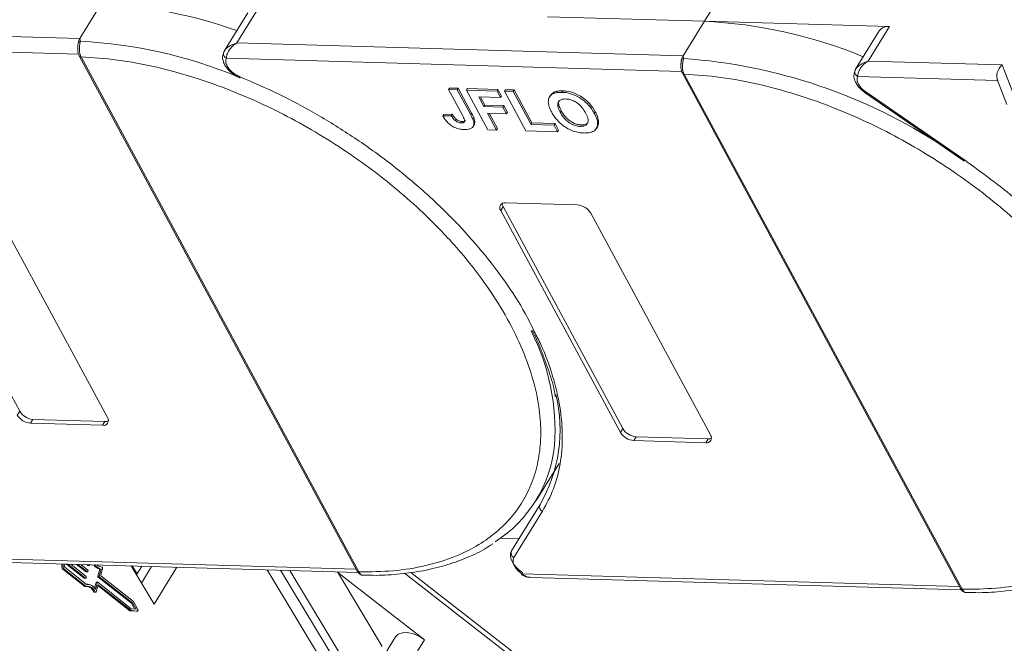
# Model space of a CAD drawing. Header units: millimetres. Extents: x 2552 to 4022, y 535 to 1568.
# Tile 36 of 47: x 3485 to 3547, y 1408 to 1448. Entities that reach past the tile are written whole.
import ezdxf

# ---------------------------------------------------------------- set-up
doc = ezdxf.new("R2010")
doc.units = ezdxf.units.MM

msp = doc.modelspace()

# ---------------------------------------------------------------- linework, layer by layer
at = {"color": 7, "linetype": 'Continuous', "lineweight": 15}
for p, q in [((3528.196, 1447.807), (3529.545, 1449.996)), ((3489.919, 1448.908), (3488.569, 1446.718)), ((3498.526, 1446.432), (3499.876, 1448.621)), ((3499.227, 1448.35), (3497.726, 1445.916)), ((3518.239, 1448.093), (3528.196, 1447.807)), ((3488.569, 1446.718), (3460.249, 1447.532)), ((3528.196, 1447.807), (3526.846, 1445.618)), ((3539.943, 1447.469), (3528.196, 1447.807)), ((3538.594, 1445.28), (3539.943, 1447.469)), ((3488.569, 1446.718), (3488.598, 1446.544)), ((3539.294, 1447.198), (3537.794, 1444.764)), ((3459.582, 1446.561), (3488.477, 1445.73)), ((3526.846, 1445.618), (3498.526, 1446.432)), ((3488.526, 1445.606), (3506.167, 1412.911)), ((3488.635, 1445.553), (3488.636, 1445.552)), ((3488.636, 1445.552), (3506.278, 1412.857)), ((3497.741, 1445.939), (3497.671, 1445.766)), ((3497.859, 1445.461), (3526.753, 1444.63)), ((3526.846, 1445.618), (3526.875, 1445.443)), ((3537.81, 1444.789), (3537.738, 1444.616)), ((3547.104, 1445.035), (3538.594, 1445.28)), ((3547.768, 1443.283), (3547.104, 1445.035)), ((3526.802, 1444.505), (3544.444, 1411.811)), ((3526.912, 1444.453), (3526.913, 1444.451)), ((3526.913, 1444.451), (3544.555, 1411.757)), ((3537.926, 1444.309), (3546.808, 1444.054)), ((3512.024, 1443.568), (3511.964, 1443.471)), ((3512.024, 1443.568), (3512.573, 1443.552)), ((3512.513, 1443.455), (3512.573, 1443.552)), ((3512.573, 1443.552), (3513.429, 1441.967)), ((3513.099, 1443.438), (3513.159, 1443.535)), ((3513.159, 1443.535), (3515.1, 1443.479)), ((3546.787, 1444.11), (3547.385, 1442.532)), ((3511.964, 1443.471), (3512.842, 1441.843)), ((3512.513, 1443.455), (3511.964, 1443.471)), ((3513.369, 1441.869), (3512.513, 1443.455)), ((3513.099, 1443.438), (3514.456, 1440.923)), ((3515.04, 1443.382), (3513.099, 1443.438)), ((3513.875, 1443.003), (3515.266, 1442.963)), ((3514.205, 1442.39), (3513.875, 1443.003)), ((3513.989, 1443), (3514.265, 1442.488)), ((3515.04, 1443.382), (3515.1, 1443.479)), ((3515.266, 1442.963), (3515.04, 1443.382)), ((3515.1, 1443.479), (3515.326, 1443.06)), ((3515.266, 1442.963), (3515.326, 1443.06)), ((3515.516, 1443.368), (3515.576, 1443.466)), ((3515.516, 1443.368), (3516.873, 1440.853)), ((3516.065, 1443.353), (3515.516, 1443.368)), ((3515.576, 1443.466), (3516.125, 1443.45)), ((3516.065, 1443.353), (3516.125, 1443.45)), ((3517.196, 1441.257), (3516.065, 1443.353)), ((3516.125, 1443.45), (3517.256, 1441.354)), ((3518.431, 1443.103), (3518.372, 1443.006)), ((3518.668, 1443.311), (3518.608, 1443.214)), ((3519.217, 1443.393), (3519.157, 1443.296)), ((3538.393, 1443.276), (3544.67, 1438.956)), ((3544.718, 1439.001), (3538.442, 1443.321)), ((3514.205, 1442.39), (3514.265, 1442.488)), ((3515.414, 1442.356), (3514.205, 1442.39)), ((3514.265, 1442.488), (3515.474, 1442.453)), ((3515.414, 1442.356), (3515.474, 1442.453)), ((3515.64, 1441.936), (3515.414, 1442.356)), ((3515.474, 1442.453), (3515.7, 1442.034)), ((3511.604, 1441.798), (3511.664, 1441.896)), ((3512.136, 1441.815), (3511.604, 1441.798)), ((3511.664, 1441.896), (3512.196, 1441.912)), ((3512.196, 1441.912), (3512.136, 1441.815)), ((3513.429, 1441.967), (3513.369, 1441.869)), ((3514.431, 1441.971), (3515.64, 1441.936)), ((3515.005, 1440.907), (3514.431, 1441.971)), ((3514.546, 1441.968), (3515.065, 1441.004)), ((3515.64, 1441.936), (3515.7, 1442.034)), ((3519.11, 1442.128), (3519.05, 1442.03)), ((3521.274, 1442.06), (3521.214, 1441.963)), ((3512.439, 1441.597), (3512.379, 1441.5)), ((3512.808, 1441.45), (3512.748, 1441.353)), ((3513.524, 1441.138), (3513.584, 1441.235)), ((3513.624, 1441.49), (3513.564, 1441.393)), ((3515.005, 1440.907), (3515.065, 1441.004)), ((3517.196, 1441.257), (3517.256, 1441.354)), ((3518.661, 1441.215), (3517.196, 1441.257)), ((3517.256, 1441.354), (3518.721, 1441.312)), ((3518.661, 1441.215), (3518.721, 1441.312)), ((3518.887, 1440.795), (3518.661, 1441.215)), ((3518.721, 1441.312), (3518.947, 1440.893)), ((3520.389, 1441.232), (3520.329, 1441.135)), ((3521.345, 1441.01), (3521.405, 1441.107)), ((3514.456, 1440.923), (3515.005, 1440.907)), ((3516.873, 1440.853), (3518.887, 1440.795)), ((3518.887, 1440.795), (3518.947, 1440.893)), ((3477.144, 1437.142), (3484.744, 1423.058)), ((3482.707, 1436.735), (3490.307, 1422.65)), ((3515.421, 1436.042), (3515.271, 1435.799)), ((3515.421, 1436.042), (3523.021, 1421.957)), ((3515.571, 1436.285), (3520.142, 1436.154)), ((3522.871, 1421.714), (3515.271, 1435.799)), ((3520.984, 1435.634), (3528.584, 1421.55)), ((3484.744, 1423.058), (3484.594, 1422.814)), ((3485.437, 1422.295), (3485.587, 1422.538)), ((3490.007, 1422.164), (3485.437, 1422.295)), ((3485.587, 1422.538), (3490.157, 1422.407)), ((3490.157, 1422.407), (3490.007, 1422.164)), ((3523.021, 1421.957), (3522.871, 1421.714)), ((3523.714, 1421.195), (3523.864, 1421.438)), ((3528.284, 1421.063), (3523.714, 1421.195)), ((3523.864, 1421.438), (3528.434, 1421.306)), ((3528.434, 1421.306), (3528.284, 1421.063)), ((3517.519, 1417.391), (3518.973, 1419.751)), ((3517.772, 1417.135), (3515.96, 1414.194)), ((3517.92, 1416.708), (3516.108, 1413.767)), ((3515.251, 1415), (3516.435, 1414.966)), ((3506.1, 1413.035), (3478.357, 1413.832)), ((3478.908, 1413.611), (3506.226, 1412.826)), ((3487.449, 1413.366), (3487.429, 1413.296)), ((3487.512, 1413.297), (3487.429, 1413.296)), ((3487.487, 1413.04), (3487.57, 1413.042)), ((3487.487, 1413.04), (3488.889, 1411.934)), ((3487.531, 1413.363), (3487.512, 1413.297)), ((3487.57, 1413.042), (3488.972, 1411.936)), ((3487.583, 1413.242), (3487.617, 1413.361)), ((3488.983, 1412.068), (3487.602, 1413.156)), ((3487.706, 1413.358), (3488.846, 1412.459)), ((3487.795, 1413.356), (3488.93, 1412.461)), ((3488.962, 1412.576), (3487.98, 1413.35)), ((3488.353, 1413.34), (3488.96, 1412.861)), ((3488.442, 1413.337), (3489.043, 1412.863)), ((3489.076, 1412.978), (3488.627, 1413.332)), ((3489, 1413.321), (3489.073, 1413.263)), ((3489.069, 1412.878), (3489.085, 1412.935)), ((3489.157, 1413.265), (3489.073, 1413.263)), ((3489.082, 1413.26), (3489.165, 1413.262)), ((3489.089, 1413.318), (3489.157, 1413.265)), ((3489.182, 1413.28), (3489.192, 1413.315)), ((3489.828, 1413.035), (3489.702, 1412.592)), ((3489.911, 1413.037), (3489.786, 1412.593)), ((3489.911, 1413.037), (3489.828, 1413.035)), ((3489.889, 1412.652), (3490.006, 1413.068)), ((3491.813, 1413.24), (3493.279, 1410.807)), ((3492.196, 1412.728), (3491.889, 1413.238)), ((3492.196, 1412.728), (3492.499, 1413.22)), ((3492.466, 1412.155), (3493.112, 1413.203)), ((3493.279, 1410.807), (3494.727, 1413.156)), ((3500.443, 1412.992), (3504.326, 1406.549)), ((3501.302, 1412.967), (3505.829, 1405.455)), ((3506.256, 1405.704), (3501.89, 1412.95)), ((3488.93, 1412.461), (3488.846, 1412.459)), ((3488.855, 1412.456), (3488.938, 1412.458)), ((3488.955, 1412.476), (3488.972, 1412.533)), ((3489.043, 1412.863), (3488.96, 1412.861)), ((3488.969, 1412.858), (3489.052, 1412.86)), ((3489.786, 1412.593), (3489.702, 1412.592)), ((3489.795, 1412.551), (3489.712, 1412.549)), ((3489.712, 1412.549), (3491.842, 1410.87)), ((3489.795, 1412.551), (3491.926, 1410.871)), ((3491.972, 1410.975), (3489.898, 1412.61)), ((3492.144, 1412.69), (3492.196, 1412.728)), ((3504.907, 1412.864), (3507.756, 1408.137)), ((3510.434, 1408.549), (3504.927, 1412.831)), ((3506.278, 1412.857), (3506.278, 1412.856)), ((3509.17, 1412.771), (3527.174, 1398.77)), ((3527.696, 1398.732), (3509.57, 1412.828)), ((3544.377, 1411.934), (3516.634, 1412.732)), ((3517.185, 1412.511), (3544.503, 1411.725)), ((3488.889, 1411.934), (3488.972, 1411.936)), ((3489.061, 1412.078), (3488.978, 1412.076)), ((3489.589, 1412.19), (3489.489, 1411.834)), ((3489.672, 1412.191), (3489.547, 1411.748)), ((3489.589, 1412.19), (3489.672, 1412.191)), ((3489.593, 1411.605), (3489.719, 1412.05)), ((3489.689, 1412.209), (3489.606, 1412.208)), ((3491.828, 1410.527), (3489.698, 1412.206)), ((3489.703, 1411.994), (3491.727, 1410.399)), ((3489.719, 1412.05), (3491.81, 1410.401)), ((3544.555, 1411.757), (3544.555, 1411.755)), ((3489.528, 1411.593), (3489.445, 1411.592)), ((3489.476, 1411.568), (3489.559, 1411.569)), ((3491.727, 1410.399), (3491.81, 1410.401)), ((3491.727, 1410.399), (3492.133, 1410.366)), ((3491.81, 1410.401), (3492.216, 1410.367)), ((3492.127, 1410.502), (3491.828, 1410.527)), ((3491.926, 1410.871), (3491.842, 1410.87)), ((3491.842, 1410.87), (3492.038, 1410.51)), ((3491.926, 1410.871), (3492.127, 1410.502)), ((3492.246, 1410.473), (3491.972, 1410.975)), ((3492.216, 1410.367), (3492.133, 1410.366)), ((3492.133, 1410.366), (3492.135, 1410.366)), ((3492.135, 1410.366), (3492.218, 1410.367)), ((3508.604, 1408.744), (3507.105, 1406.311)), ((3508.934, 1406.116), (3510.434, 1408.549))]:
    msp.add_line(p, q, dxfattribs=at)
at = {"color": 7, "linetype": 'Continuous', "lineweight": 15, "flags": 128}
for points in [[(3498.71, 1444.291), (3498.709, 1444.254), (3498.714, 1444.227), (3498.725, 1444.212), (3498.733, 1444.209)], [(3538.442, 1443.321), (3538.419, 1443.296), (3538.403, 1443.28), (3538.394, 1443.276), (3538.393, 1443.276)], [(3544.67, 1438.956), (3544.67, 1438.956), (3544.679, 1438.96), (3544.695, 1438.975), (3544.718, 1439.001)], [(3516.662, 1412.813), (3516.451, 1412.97), (3516.265, 1413.145), (3516.111, 1413.33), (3515.994, 1413.52), (3515.919, 1413.709), (3515.887, 1413.888), (3515.901, 1414.052), (3515.96, 1414.194)], [(3489.157, 1413.265), (3489.16, 1413.263), (3489.164, 1413.262), (3489.168, 1413.262), (3489.171, 1413.263), (3489.175, 1413.266), (3489.178, 1413.27), (3489.18, 1413.274), (3489.182, 1413.28)], [(3489.97, 1413.16), (3489.98, 1413.158), (3489.989, 1413.152), (3489.997, 1413.142), (3490.003, 1413.13), (3490.008, 1413.115), (3490.01, 1413.099), (3490.009, 1413.083), (3490.006, 1413.068)], [(3488.93, 1412.461), (3488.933, 1412.459), (3488.937, 1412.458), (3488.941, 1412.458), (3488.945, 1412.46), (3488.948, 1412.462), (3488.951, 1412.466), (3488.954, 1412.47), (3488.955, 1412.476)], [(3489.043, 1412.863), (3489.047, 1412.861), (3489.051, 1412.86), (3489.054, 1412.86), (3489.058, 1412.861), (3489.061, 1412.864), (3489.064, 1412.868), (3489.067, 1412.872), (3489.069, 1412.878)], [(3516.634, 1412.732), (3516.613, 1412.705), (3516.599, 1412.688), (3516.592, 1412.683), (3516.592, 1412.689), (3516.599, 1412.706), (3516.614, 1412.733), (3516.635, 1412.769), (3516.662, 1412.813)], [(3489.698, 1412.206), (3489.695, 1412.208), (3489.691, 1412.209), (3489.687, 1412.209), (3489.683, 1412.208), (3489.68, 1412.205), (3489.677, 1412.201), (3489.674, 1412.197), (3489.672, 1412.191)], [(3489.593, 1411.605), (3489.588, 1411.592), (3489.581, 1411.581), (3489.573, 1411.574), (3489.563, 1411.57), (3489.553, 1411.57), (3489.544, 1411.574), (3489.535, 1411.582), (3489.528, 1411.593)], [(3492.246, 1410.473), (3492.252, 1410.457), (3492.255, 1410.44), (3492.256, 1410.421), (3492.252, 1410.403), (3492.246, 1410.388), (3492.238, 1410.376), (3492.227, 1410.369), (3492.216, 1410.367)], [(3510.434, 1408.549), (3510.089, 1408.772), (3509.719, 1408.93), (3509.356, 1409.008), (3509.031, 1409.001), (3508.771, 1408.907), (3508.604, 1408.744)]]:
    msp.add_lwpolyline(points, dxfattribs=at)
at = {"color": 7, "linetype": 'Continuous', "lineweight": 15}
for centre, radius, start, end in [((3488.551, 1419.233), 29.706, 70.37766, 87.36022), ((3526.733, 1417.461), 30.382, 67.65228, 87.24033), ((3539.849, 1446.783), 0.693, 82.19656, 143.19427), ((3488.659, 1446.331), 0.222, 105.89828, 154.18769), ((3486.961, 1416.048), 30.54, 67.61991, 86.92618), ((3488.626, 1445.673), 0.121, 213.31763, 274.70456), ((3488.628, 1445.675), 0.123, 214.04545, 273.97599), ((3497.909, 1445.753), 0.239, 148.58106, 178.03497), ((3498.017, 1445.769), 0.346, 181.21772, 242.87162), ((3526.936, 1445.23), 0.222, 105.89828, 154.18769), ((3524.476, 1411.241), 34.287, 56.61812, 85.98746), ((3526.902, 1444.573), 0.121, 213.31763, 274.70456), ((3526.904, 1444.574), 0.123, 214.04545, 273.97599), ((3537.976, 1444.602), 0.238, 148.55546, 176.3003), ((3538.083, 1444.616), 0.345, 179.78709, 242.95412), ((3515.514, 1435.985), 0.306, 79.14736, 217.56468), ((3515.806, 1436.268), 0.446, 182.64256, 210.45521), ((3520.062, 1435.081), 1.076, 30.95613, 85.74517), ((3504.859, 1421.837), 13.862, 356.09889, 27.10414), ((3509.45, 1421.9), 9.59, 330.2055, 13.3954), ((3485.667, 1423.611), 1.076, 210.95613, 265.74517), ((3485.517, 1423.368), 1.076, 210.95613, 265.74517), ((3490.065, 1422.464), 0.306, 259.14736, 37.56468), ((3490.187, 1422.852), 0.446, 266.24921, 294.05501), ((3523.794, 1422.267), 1.076, 210.95613, 265.74517), ((3523.944, 1422.511), 1.076, 210.95613, 265.74517), ((3528.342, 1421.363), 0.306, 259.14736, 37.56468), ((3528.463, 1421.752), 0.446, 266.24921, 294.05501), ((3510.522, 1421.704), 8.207, 302.40058, 354.33401), ((3518.064, 1416.997), 0.323, 154.70189, 243.53573), ((3516.252, 1414.056), 0.323, 154.70189, 243.53573), ((3487.673, 1413.216), 0.257, 161.91589, 223.40054), ((3487.756, 1413.218), 0.257, 161.91589, 223.40054), ((3487.664, 1413.215), 0.0855, 161.91589, 223.40054), ((3489.082, 1413.273), 0.0135, 229.67127, 270.30289), ((3489.044, 1412.948), 0.0428, 341.91589, 43.40054), ((3489.966, 1413.627), 0.607, 211.65461, 256.85548), ((3490.048, 1413.627), 0.605, 212.05082, 256.89148), ((3489.999, 1413.613), 0.454, 223.26561, 266.39483), ((3506.269, 1412.98), 0.123, 214.04545, 273.97599), ((3506.27, 1412.979), 0.123, 214.09141, 273.93668), ((3488.855, 1412.469), 0.0135, 229.67127, 270.30289), ((3488.969, 1412.871), 0.0135, 229.67127, 270.30289), ((3488.931, 1412.546), 0.0428, 341.91589, 43.40054), ((3489.743, 1412.578), 0.0428, 161.91589, 223.40054), ((3489.826, 1412.58), 0.0428, 161.91589, 223.40054), ((3489.93, 1412.639), 0.0428, 161.91589, 223.40054), ((3489.049, 1411.438), 0.504, 17.9465, 98.75134), ((3489.047, 1411.524), 0.548, 24.06002, 96.72699), ((3488.904, 1411.377), 0.582, 21.6349, 78.23874), ((3489.61, 1412.187), 0.021, 100.59105, 172.63218), ((3544.546, 1411.88), 0.123, 214.04545, 273.97599), ((3544.547, 1411.878), 0.123, 214.09141, 273.93668), ((3489.479, 1411.604), 0.0363, 199.62462, 265.26711)]:
    msp.add_arc(centre, radius, start, end, dxfattribs=at)
msp.add_ellipse((3547.376, 1444.532), major_axis=(0.441, 0.619), ratio=0.715737, start_param=1.232087, end_param=2.802883, dxfattribs=at)
for points in [[(3488.459, 1446.427), (3488.473, 1446.481), (3488.499, 1446.589), (3488.546, 1446.675), (3488.569, 1446.718)], [(3497.859, 1445.461), (3497.837, 1445.388), (3497.792, 1445.241), (3497.872, 1445.056), (3497.912, 1444.964)], [(3526.736, 1445.327), (3526.749, 1445.381), (3526.776, 1445.489), (3526.823, 1445.575), (3526.846, 1445.618)], [(3516.108, 1413.767), (3516.078, 1413.691), (3516.018, 1413.54), (3516.102, 1413.341), (3516.145, 1413.241)], [(3516.145, 1413.241), (3516.205, 1413.148), (3516.325, 1412.962), (3516.531, 1412.809), (3516.634, 1412.732)]]:
    msp.add_open_spline(points, degree=3, dxfattribs=at)
for points, knots in [([(3488.44, 1446.282), (3488.431, 1446.174), (3488.417, 1446.005), (3488.453, 1445.767), (3488.501, 1445.661), (3488.525, 1445.607)], [0, 0, 0, 0, 0.471624, 0.732738, 1, 1, 1, 1]), ([(3488.441, 1446.216), (3488.442, 1446.272), (3488.443, 1446.344), (3488.457, 1446.413), (3488.459, 1446.427)], [0, 0, 0, 0, 0.789574, 1, 1, 1, 1]), ([(3488.598, 1446.544), (3488.592, 1446.515), (3488.578, 1446.451), (3488.553, 1446.333), (3488.535, 1446.197), (3488.526, 1446.035), (3488.537, 1445.865), (3488.573, 1445.692), (3488.613, 1445.602), (3488.635, 1445.553)], [0, 0, 0, 0, 0.111798, 0.24433, 0.368648, 0.500401, 0.687223, 0.827968, 1, 1, 1, 1]), ([(3497.705, 1445.878), (3497.737, 1445.928), (3497.807, 1446.039), (3498.065, 1446.259), (3498.345, 1446.364), (3498.526, 1446.432)], [0, 0, 0, 0, 0.227063, 0.501587, 1, 1, 1, 1]), ([(3498.526, 1446.432), (3498.432, 1446.368), (3498.245, 1446.239), (3498.027, 1445.977), (3497.881, 1445.696), (3497.866, 1445.536), (3497.859, 1445.461)], [0, 0, 0, 0, 0.2511309, 0.5018046, 0.7656407, 1, 1, 1, 1]), ([(3488.636, 1445.552), (3489.403, 1445.5), (3490.959, 1445.395), (3493.459, 1444.92), (3495.867, 1444.253), (3498.125, 1443.443), (3500.194, 1442.552), (3502.249, 1441.518), (3504.934, 1439.959), (3507.467, 1438.171), (3509.757, 1436.223), (3511.479, 1434.563), (3513.142, 1432.704), (3514.651, 1430.681), (3515.87, 1428.675), (3516.812, 1426.677), (3517.473, 1424.678), (3517.795, 1422.858), (3517.838, 1421.247), (3517.668, 1419.843), (3517.288, 1418.526), (3516.497, 1416.909), (3515.302, 1415.545), (3513.753, 1414.478), (3512.313, 1413.774), (3510.559, 1413.227), (3508.501, 1412.884), (3507.011, 1412.866), (3506.278, 1412.857)], [0, 0, 0, 0, 0.038862, 0.078912, 0.1200677, 0.1522272, 0.1843815, 0.2172151, 0.2500433, 0.3156185, 0.347778, 0.3799323, 0.4210926, 0.4611415, 0.5, 0.5388632, 0.578912, 0.6200677, 0.6522272, 0.6843815, 0.7172151, 0.7500433, 0.8156185, 0.847778, 0.8799323, 0.9210926, 0.9611404, 1, 1, 1, 1]), ([(3497.67, 1445.761), (3497.65, 1445.7), (3497.61, 1445.577), (3497.628, 1445.36), (3497.704, 1445.134), (3497.836, 1444.906), (3498.017, 1444.689), (3498.235, 1444.495), (3498.477, 1444.327), (3498.648, 1444.248), (3498.733, 1444.209)], [0, 0, 0, 0, 0.128528, 0.256215, 0.382974, 0.50872, 0.633372, 0.756852, 0.879085, 1, 1, 1, 1]), ([(3526.875, 1445.443), (3526.869, 1445.414), (3526.854, 1445.351), (3526.83, 1445.232), (3526.812, 1445.097), (3526.803, 1444.934), (3526.814, 1444.765), (3526.85, 1444.591), (3526.89, 1444.502), (3526.912, 1444.453)], [0, 0, 0, 0, 0.111798, 0.24433, 0.368648, 0.500401, 0.687223, 0.827968, 1, 1, 1, 1]), ([(3498.71, 1444.291), (3498.628, 1444.329), (3498.461, 1444.407), (3498.232, 1444.573), (3498.037, 1444.764), (3497.953, 1444.898), (3497.912, 1444.964)], [0, 0, 0, 0, 0.245513, 0.5, 0.754487, 1, 1, 1, 1]), ([(3526.716, 1445.182), (3526.708, 1445.074), (3526.694, 1444.905), (3526.73, 1444.667), (3526.778, 1444.56), (3526.802, 1444.507)], [0, 0, 0, 0, 0.471624, 0.732738, 1, 1, 1, 1]), ([(3526.718, 1445.115), (3526.719, 1445.172), (3526.72, 1445.244), (3526.733, 1445.312), (3526.736, 1445.327)], [0, 0, 0, 0, 0.789574, 1, 1, 1, 1]), ([(3537.773, 1444.726), (3537.805, 1444.776), (3537.875, 1444.888), (3538.133, 1445.107), (3538.413, 1445.212), (3538.594, 1445.28)], [0, 0, 0, 0, 0.227063, 0.501587, 1, 1, 1, 1]), ([(3538.594, 1445.28), (3538.5, 1445.216), (3538.312, 1445.087), (3538.094, 1444.825), (3537.948, 1444.544), (3537.933, 1444.384), (3537.926, 1444.309)], [0, 0, 0, 0, 0.251519, 0.501784, 0.765632, 1, 1, 1, 1]), ([(3498.71, 1444.291), (3499.537, 1443.934), (3501.191, 1443.22), (3503.635, 1441.906), (3506.023, 1440.425), (3508.315, 1438.773), (3510.457, 1436.993), (3512.398, 1435.126), (3514.123, 1433.203), (3515.604, 1431.246), (3516.711, 1429.543), (3517.213, 1428.505), (3517.397, 1428.126)], [0, 0, 0, 0, 0.103246, 0.206499, 0.312218, 0.418667, 0.525117, 0.630836, 0.734078, 0.837335, 0.940577, 1, 1, 1, 1]), ([(3526.913, 1444.451), (3527.679, 1444.399), (3529.236, 1444.294), (3531.735, 1443.819), (3534.144, 1443.153), (3536.401, 1442.342), (3538.471, 1441.452), (3540.526, 1440.418), (3543.211, 1438.859), (3545.744, 1437.07), (3548.034, 1435.122), (3549.756, 1433.462), (3551.419, 1431.604), (3552.928, 1429.581), (3554.146, 1427.575), (3555.089, 1425.576), (3555.75, 1423.578), (3556.072, 1421.758), (3556.115, 1420.146), (3555.945, 1418.743), (3555.565, 1417.426), (3554.774, 1415.809), (3553.579, 1414.444), (3552.03, 1413.378), (3550.59, 1412.673), (3548.836, 1412.127), (3546.778, 1411.783), (3545.288, 1411.765), (3544.555, 1411.757)], [0, 0, 0, 0, 0.038862, 0.078912, 0.1200677, 0.1522272, 0.1843815, 0.2172151, 0.2500433, 0.3156185, 0.347778, 0.3799323, 0.4210926, 0.4611415, 0.5, 0.5388632, 0.578912, 0.6200677, 0.6522272, 0.6843815, 0.7172151, 0.7500433, 0.8156185, 0.847778, 0.8799323, 0.9210926, 0.9611404, 1, 1, 1, 1]), ([(3537.764, 1444.705), (3537.728, 1444.596), (3537.654, 1444.371), (3537.736, 1444.044), (3537.884, 1443.769), (3538.11, 1443.485), (3538.34, 1443.32), (3538.485, 1443.217)], [0, 0, 0, 0, 0.208, 0.427784, 0.580415, 0.736816, 1, 1, 1, 1]), ([(3538.442, 1443.321), (3538.347, 1443.395), (3538.151, 1443.548), (3537.956, 1443.825), (3537.864, 1444.097), (3537.906, 1444.24), (3537.926, 1444.309)], [0, 0, 0, 0, 0.241864, 0.5, 0.758136, 1, 1, 1, 1]), ([(3518.293, 1442.665), (3518.294, 1442.724), (3518.298, 1442.843), (3518.373, 1443.034), (3518.487, 1443.157), (3518.595, 1443.208), (3518.608, 1443.214)], [0, 0, 0, 0, 0.2508959, 0.5021661, 0.9405117, 1, 1, 1, 1]), ([(3518.435, 1443.1), (3518.489, 1443.173), (3518.551, 1443.257), (3518.655, 1443.305), (3518.668, 1443.311)], [0, 0, 0, 0, 0.874905, 1, 1, 1, 1]), ([(3518.608, 1443.214), (3518.637, 1443.226), (3518.694, 1443.249), (3518.786, 1443.27), (3518.877, 1443.285), (3518.967, 1443.293), (3519.06, 1443.297), (3519.124, 1443.296), (3519.157, 1443.296)], [0, 0, 0, 0, 0.185429, 0.37219, 0.527708, 0.683877, 0.841678, 1, 1, 1, 1]), ([(3518.668, 1443.311), (3518.697, 1443.323), (3518.754, 1443.346), (3518.846, 1443.367), (3518.937, 1443.382), (3519.027, 1443.391), (3519.12, 1443.395), (3519.184, 1443.393), (3519.217, 1443.393)], [0, 0, 0, 0, 0.185429, 0.37219, 0.527708, 0.683877, 0.841678, 1, 1, 1, 1]), ([(3519.39, 1442.876), (3519.315, 1442.874), (3519.165, 1442.871), (3518.994, 1442.791), (3518.892, 1442.652), (3518.878, 1442.423), (3518.96, 1442.204), (3519.035, 1442.059), (3519.05, 1442.03)], [0, 0, 0, 0, 0.159186, 0.319845, 0.483838, 0.656366, 0.932671, 1, 1, 1, 1]), ([(3519.157, 1443.296), (3519.234, 1443.291), (3519.469, 1443.278), (3519.895, 1443.169), (3520.381, 1442.914), (3520.817, 1442.551), (3521.069, 1442.221), (3521.186, 1442.013), (3521.214, 1441.963)], [0, 0, 0, 0, 0.101398, 0.306996, 0.506144, 0.685262, 0.924557, 1, 1, 1, 1]), ([(3519.217, 1443.393), (3519.294, 1443.388), (3519.529, 1443.375), (3519.955, 1443.266), (3520.441, 1443.011), (3520.877, 1442.648), (3521.129, 1442.319), (3521.246, 1442.11), (3521.274, 1442.06)], [0, 0, 0, 0, 0.101398, 0.306996, 0.506144, 0.685262, 0.924557, 1, 1, 1, 1]), ([(3520.658, 1441.991), (3520.619, 1442.058), (3520.523, 1442.227), (3520.328, 1442.467), (3520.058, 1442.677), (3519.789, 1442.809), (3519.561, 1442.866), (3519.434, 1442.873), (3519.39, 1442.876)], [0, 0, 0, 0, 0.159697, 0.4009, 0.570524, 0.740194, 0.908408, 1, 1, 1, 1]), ([(3518.51, 1442.029), (3518.492, 1442.063), (3518.456, 1442.13), (3518.409, 1442.234), (3518.365, 1442.341), (3518.329, 1442.451), (3518.302, 1442.56), (3518.296, 1442.63), (3518.293, 1442.665)], [0, 0, 0, 0, 0.15395, 0.308181, 0.478699, 0.649961, 0.824203, 1, 1, 1, 1]), ([(3519.11, 1442.128), (3519.076, 1442.195), (3518.989, 1442.365), (3518.937, 1442.596), (3518.95, 1442.758), (3518.996, 1442.799), (3518.997, 1442.8)], [0, 0, 0, 0, 0.274858, 0.694634, 0.993023, 1, 1, 1, 1]), ([(3512.939, 1440.935), (3512.861, 1440.94), (3512.684, 1440.951), (3512.382, 1441.04), (3512.088, 1441.209), (3511.805, 1441.469), (3511.683, 1441.669), (3511.604, 1441.798)], [0, 0, 0, 0, 0.155292, 0.353145, 0.543243, 0.704067, 1, 1, 1, 1]), ([(3512.136, 1441.815), (3512.146, 1441.798), (3512.166, 1441.765), (3512.199, 1441.713), (3512.235, 1441.66), (3512.276, 1441.606), (3512.322, 1441.551), (3512.36, 1441.517), (3512.379, 1441.5)], [0, 0, 0, 0, 0.155996, 0.312125, 0.480895, 0.650212, 0.823248, 1, 1, 1, 1]), ([(3512.196, 1441.912), (3512.206, 1441.895), (3512.226, 1441.862), (3512.259, 1441.81), (3512.295, 1441.757), (3512.336, 1441.703), (3512.382, 1441.648), (3512.42, 1441.614), (3512.439, 1441.597)], [0, 0, 0, 0, 0.155996, 0.312125, 0.480895, 0.650212, 0.823248, 1, 1, 1, 1]), ([(3512.748, 1441.353), (3512.797, 1441.354), (3512.874, 1441.355), (3512.952, 1441.393), (3512.988, 1441.451), (3512.968, 1441.603), (3512.897, 1441.738), (3512.842, 1441.843)], [0, 0, 0, 0, 0.189329, 0.302222, 0.415612, 0.548732, 1, 1, 1, 1]), ([(3513.369, 1441.869), (3513.386, 1441.836), (3513.422, 1441.769), (3513.465, 1441.678), (3513.501, 1441.599), (3513.527, 1441.53), (3513.551, 1441.46), (3513.56, 1441.415), (3513.564, 1441.393)], [0, 0, 0, 0, 0.20827, 0.416707, 0.561481, 0.706573, 0.852825, 1, 1, 1, 1]), ([(3513.429, 1441.967), (3513.446, 1441.933), (3513.482, 1441.866), (3513.525, 1441.776), (3513.561, 1441.696), (3513.586, 1441.627), (3513.611, 1441.558), (3513.62, 1441.513), (3513.624, 1441.49)], [0, 0, 0, 0, 0.20827, 0.416707, 0.561481, 0.706573, 0.852825, 1, 1, 1, 1]), ([(3520.557, 1440.716), (3520.479, 1440.72), (3520.245, 1440.734), (3519.816, 1440.84), (3519.328, 1441.096), (3518.893, 1441.461), (3518.648, 1441.783), (3518.535, 1441.985), (3518.51, 1442.029)], [0, 0, 0, 0, 0.102171, 0.30922, 0.51365, 0.692275, 0.932413, 1, 1, 1, 1]), ([(3519.05, 1442.03), (3519.089, 1441.963), (3519.196, 1441.777), (3519.419, 1441.515), (3519.732, 1441.299), (3520.017, 1441.176), (3520.216, 1441.141), (3520.314, 1441.136), (3520.329, 1441.135)], [0, 0, 0, 0, 0.159163, 0.441094, 0.61902, 0.796885, 0.968573, 1, 1, 1, 1]), ([(3520.389, 1441.232), (3520.31, 1441.239), (3520.15, 1441.253), (3519.884, 1441.35), (3519.618, 1441.507), (3519.342, 1441.759), (3519.194, 1441.977), (3519.118, 1442.113), (3519.11, 1442.128)], [0, 0, 0, 0, 0.15971, 0.320429, 0.491074, 0.67705, 0.96629, 1, 1, 1, 1]), ([(3520.329, 1441.135), (3520.404, 1441.137), (3520.554, 1441.142), (3520.72, 1441.227), (3520.82, 1441.369), (3520.83, 1441.605), (3520.746, 1441.824), (3520.67, 1441.967), (3520.658, 1441.991)], [0, 0, 0, 0, 0.1590911, 0.3194511, 0.4859915, 0.6606818, 0.9442887, 1, 1, 1, 1]), ([(3521.214, 1441.963), (3521.248, 1441.896), (3521.351, 1441.694), (3521.444, 1441.374), (3521.4, 1441.048), (3521.199, 1440.822), (3520.894, 1440.72), (3520.659, 1440.717), (3520.557, 1440.716)], [0, 0, 0, 0, 0.101888, 0.307343, 0.492963, 0.678647, 0.860791, 1, 1, 1, 1]), ([(3521.274, 1442.06), (3521.308, 1441.993), (3521.412, 1441.791), (3521.494, 1441.478), (3521.491, 1441.216), (3521.407, 1441.13), (3521.393, 1441.115)], [0, 0, 0, 0, 0.192169, 0.579672, 0.929764, 1, 1, 1, 1]), ([(3512.379, 1441.5), (3512.417, 1441.472), (3512.489, 1441.418), (3512.61, 1441.37), (3512.694, 1441.355), (3512.738, 1441.353), (3512.748, 1441.353)], [0, 0, 0, 0, 0.330398, 0.624767, 0.917361, 1, 1, 1, 1]), ([(3512.439, 1441.597), (3512.477, 1441.569), (3512.549, 1441.516), (3512.67, 1441.468), (3512.754, 1441.453), (3512.798, 1441.451), (3512.808, 1441.45)], [0, 0, 0, 0, 0.330398, 0.624767, 0.917361, 1, 1, 1, 1]), ([(3512.808, 1441.45), (3512.856, 1441.451), (3512.933, 1441.453), (3513.009, 1441.486), (3513.024, 1441.519), (3513.03, 1441.532)], [0, 0, 0, 0, 0.495374, 0.790754, 1, 1, 1, 1]), ([(3513.564, 1441.393), (3513.567, 1441.331), (3513.573, 1441.208), (3513.482, 1441.06), (3513.283, 1440.943), (3513.069, 1440.938), (3512.939, 1440.935)], [0, 0, 0, 0, 0.20646, 0.413515, 0.645211, 1, 1, 1, 1]), ([(3513.624, 1441.49), (3513.63, 1441.427), (3513.639, 1441.331), (3513.591, 1441.264), (3513.575, 1441.241)], [0, 0, 0, 0, 0.663161, 1, 1, 1, 1]), ([(3520.824, 1441.41), (3520.82, 1441.398), (3520.795, 1441.331), (3520.667, 1441.26), (3520.506, 1441.231), (3520.408, 1441.232), (3520.389, 1441.232)], [0, 0, 0, 0, 0.084934, 0.502415, 0.906703, 1, 1, 1, 1]), ([(3555.111, 1428.086), (3554.586, 1428.965), (3553.452, 1430.863), (3551.024, 1433.707), (3548.095, 1436.53), (3545.838, 1438.182), (3544.718, 1439.001)], [0, 0, 0, 0, 0.224157, 0.484087, 0.744018, 1, 1, 1, 1]), ([(3517.261, 1428.211), (3517.469, 1427.783), (3517.792, 1427.117), (3518.017, 1426.466), (3518.097, 1426.234)], [0, 0, 0, 0, 0.643668, 1, 1, 1, 1]), ([(3517.397, 1428.126), (3517.543, 1427.846), (3518.04, 1426.891), (3518.605, 1425.279), (3519.076, 1423.326), (3519.233, 1421.456), (3519.089, 1419.716), (3518.678, 1418.11), (3518.173, 1417.176), (3517.92, 1416.708)], [0, 0, 0, 0, 0.064971, 0.221668, 0.379448, 0.537229, 0.693926, 0.846958, 1, 1, 1, 1]), ([(3518.097, 1426.234), (3518.181, 1426.009), (3518.437, 1425.322), (3518.645, 1424.568), (3518.725, 1424.055), (3518.737, 1423.979)], [0, 0, 0, 0, 0.293468, 0.894473, 1, 1, 1, 1]), ([(3506.55, 1412.658), (3506.821, 1412.65), (3507.628, 1412.627), (3508.904, 1412.715), (3510.371, 1412.919), (3511.76, 1413.25), (3513.055, 1413.709), (3514.064, 1414.174), (3514.591, 1414.53), (3514.764, 1414.647)], [0, 0, 0, 0, 0.083578, 0.248214, 0.413815, 0.58041, 0.748174, 0.91744, 1, 1, 1, 1]), ([(3544.827, 1411.558), (3545.098, 1411.55), (3545.905, 1411.526), (3547.181, 1411.615), (3548.648, 1411.819), (3550.036, 1412.149), (3551.331, 1412.609), (3552.341, 1413.073), (3552.868, 1413.429), (3553.041, 1413.546)], [0, 0, 0, 0, 0.083578, 0.248214, 0.413815, 0.58041, 0.748174, 0.91744, 1, 1, 1, 1]), ([(3506.168, 1412.91), (3506.191, 1412.872), (3506.239, 1412.796), (3506.337, 1412.712), (3506.447, 1412.656), (3506.52, 1412.648), (3506.557, 1412.644)], [0, 0, 0, 0, 0.241914, 0.492369, 0.74583, 1, 1, 1, 1]), ([(3506.278, 1412.856), (3506.305, 1412.814), (3506.354, 1412.738), (3506.449, 1412.664), (3506.513, 1412.653), (3506.548, 1412.646)], [0, 0, 0, 0, 0.354535, 0.644606, 1, 1, 1, 1]), ([(3516.591, 1412.683), (3516.69, 1412.631), (3516.877, 1412.534), (3517.086, 1412.518), (3517.184, 1412.511)], [0, 0, 0, 0, 0.529898, 1, 1, 1, 1]), ([(3516.634, 1412.732), (3516.715, 1412.669), (3516.877, 1412.542), (3517.082, 1412.525), (3517.186, 1412.516)], [0, 0, 0, 0, 0.4936056, 1, 1, 1, 1]), ([(3544.445, 1411.809), (3544.468, 1411.772), (3544.516, 1411.696), (3544.614, 1411.612), (3544.723, 1411.556), (3544.797, 1411.548), (3544.834, 1411.544)], [0, 0, 0, 0, 0.241914, 0.492369, 0.74583, 1, 1, 1, 1]), ([(3544.555, 1411.755), (3544.582, 1411.714), (3544.631, 1411.638), (3544.725, 1411.564), (3544.79, 1411.552), (3544.825, 1411.546)], [0, 0, 0, 0, 0.354535, 0.644606, 1, 1, 1, 1])]:
    msp.add_open_spline(points, degree=3, knots=knots, dxfattribs=at)

doc.saveas('drawing.dxf')
